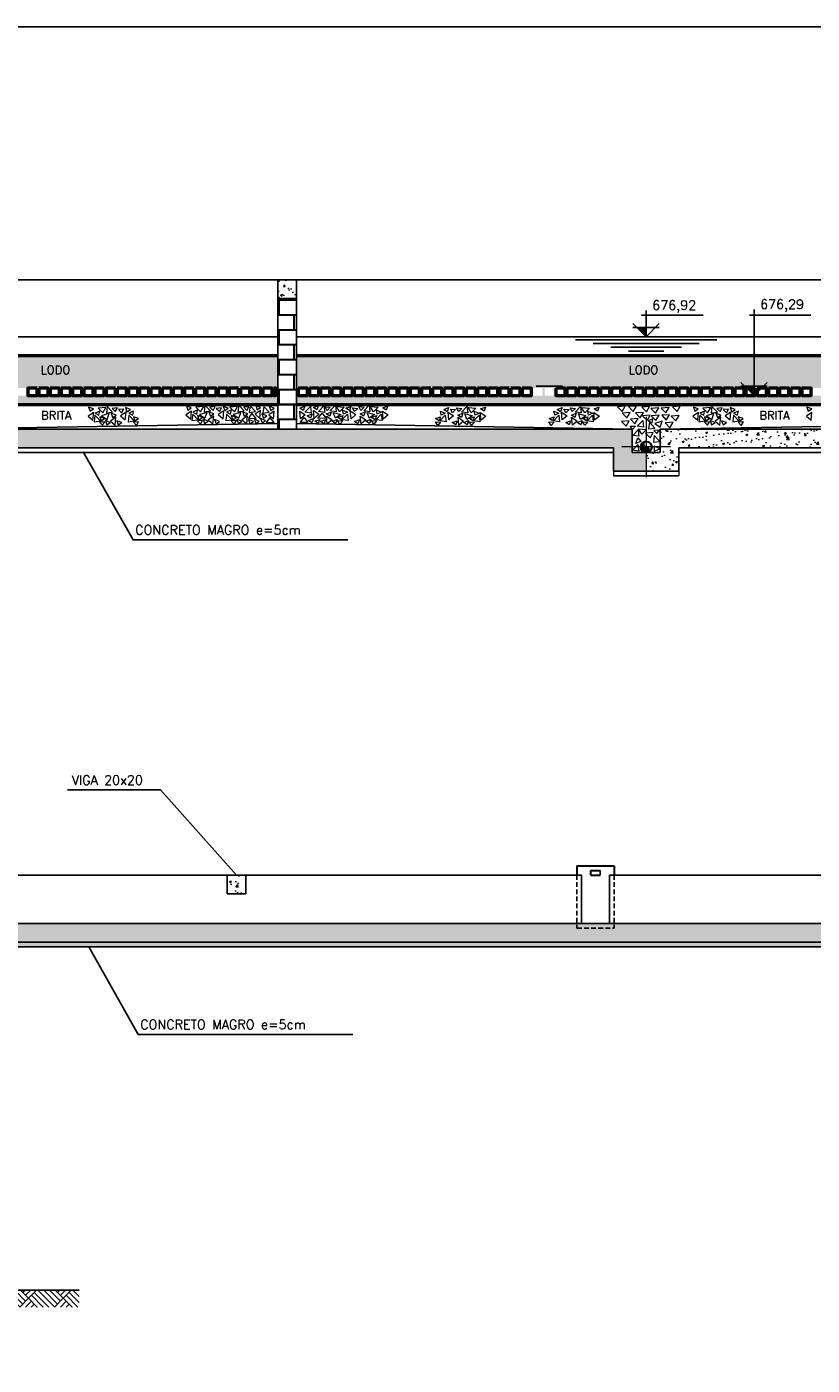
# Model space of a CAD drawing. Header units: millimetres. Extents: x 6229 to 11806, y 4271 to 11505.
# Tile 13 of 25: x 9489 to 10331, y 5706 to 7141. Entities that reach past the tile are written whole.
import ezdxf

# ---------------------------------------------------------------- set-up
doc = ezdxf.new("R2010")
doc.units = ezdxf.units.MM
doc.header["$LTSCALE"] = 8
doc.header["$MEASUREMENT"] = 0
doc.linetypes.add('DASHDOT', pattern=[25.4, 12.7, -6.35, 0, -6.35])
doc.linetypes.add('HIDDEN', pattern=[9.525, 6.35, -3.175])
for name, color, linetype in [('-AREIA', 2, 'Continuous'), ('-HACHURA', 7, 'Continuous'), ('-LODO', 254, 'Continuous'), ('CARIMBO', 7, 'Continuous'), ('ELEVAÇÃO', 2, 'Continuous'), ('ESTRUTURA', 6, 'Continuous'), ('LAYER3', 3, 'Continuous'), ('LIMHATRA', 2, 'HIDDEN'), ('NA', 130, 'Continuous'), ('RELAÇÀO', 2, 'Continuous'), ('TERRENO', 1, 'Continuous'), ('TEXTO', 2, 'Continuous')]:
    doc.layers.add(name, color=color, linetype=linetype)
for name, color, linetype, lineweight in [('-TIJOLO', 9, 'Continuous', 9), ('BAR-EIXOS', 7, 'DASHDOT', 20), ('BAR-PECAS', 2, 'Continuous', 30), ('CONCRETO', 3, 'Continuous', 9), ('PAREDE4', 3, 'Continuous', 50)]:
    doc.layers.add(name, color=color, linetype=linetype, lineweight=lineweight)
doc.styles.add('ROMANS', font='ROMANS.shx')
pattern_1 = [(50, (631.413, -1240.964), (21.517805, -1.882564), [2.25, -24.75]), (355, (631.413, -1240.964), (-4.16254, 22.565764), [1.8, -19.8]), (100.4514, (633.206, -1241.121), (17.35528, 20.683186), [1.912206, -21.034263]), (46.1842, (631.413, -1234.964), (32.01723, -4.96557), [3.375, -37.125]), (96.6356, (634.08, -1235.378), (28.03988, 29.223536), [2.86831, -31.55139]), (351.1842, (631.413, -1234.964), (28.03986, 29.22356), [2.7, -29.7]), (21, (634.413, -1236.464), (17.907212, -12.078567), [2.25, -24.75]), (326, (634.413, -1236.464), (7.29946, 21.7545), [1.8, -19.8]), (71.4514, (635.905, -1237.47), (25.20668, 9.675915), [1.912206, -21.034263]), (37.5, (631.413, -1240.9644), (0.3647957, 9.9868156), [0, -19.56, 0, -20.1, 0, -19.875]), (7.5, (631.413, -1240.964), (7.892086, 11.832351), [0, -11.46, 0, -19.11, 0, -7.575]), (327.5, (624.723, -1240.9644), (16.014673, -0.676646), [0, -7.5, 0, -23.4, 0, -31.05]), (317.5, (621.723, -1240.964), (17.495585, 3.00315), [0, -9.75, 0, -15.54, 0, -22.05])]
pattern_2 = [(50, (577.26, -1736.82), (21.517805, -1.882564), [2.25, -24.75]), (355, (577.26, -1736.82), (-4.16254, 22.565764), [1.8, -19.8]), (100.4514, (579.053, -1736.976), (17.35528, 20.683186), [1.912206, -21.034263]), (46.1842, (577.26, -1730.82), (32.01723, -4.96557), [3.375, -37.125]), (96.6356, (579.928, -1731.233), (28.03988, 29.223536), [2.86831, -31.55139]), (351.1842, (577.26, -1730.82), (28.03986, 29.22356), [2.7, -29.7]), (21, (580.26, -1732.32), (17.907212, -12.078567), [2.25, -24.75]), (326, (580.26, -1732.32), (7.29946, 21.7545), [1.8, -19.8]), (71.4514, (581.752, -1733.326), (25.20668, 9.675915), [1.912206, -21.034263]), (37.5, (577.26, -1736.8196), (0.3647957, 9.9868156), [0, -19.56, 0, -20.1, 0, -19.875]), (7.5, (577.26, -1736.82), (7.892086, 11.832351), [0, -11.46, 0, -19.11, 0, -7.575]), (327.5, (570.57, -1736.8196), (16.014673, -0.676646), [0, -7.5, 0, -23.4, 0, -31.05]), (317.5, (567.57, -1736.82), (17.495585, 3.00315), [0, -9.75, 0, -15.54, 0, -22.05])]

msp = doc.modelspace()

# ---------------------------------------------------------------- hatches: boundary and pattern name
at = {"layer": '-AREIA'}
h = msp.add_hatch(dxfattribs=at)
h.set_pattern_fill('AR-SAND', color=256, scale=5, style=0)
h.set_pattern_definition([(37.5, (2171.413, -1240.9644), (-0.314967, 9.634119), [0, -7.6, 0, -8.5, 0, -8.125]), (7.5, (2171.413, -1240.964), (8.848884, 14.11073), [0, -4.1, 0, -6.85, 0, -2.625]), (327.5, (2165.263, -1240.964), (15.570709, 0.028295), [0, -2.5, 0, -9, 0, -11.75]), (317.5, (2165.263, -1240.964), (15.030633, 4.388378), [0, -1.25, 0, -5.9, 0, -6.75])])
h.paths.add_polyline_path([(9758.1, 6753.8), (9756.1, 6753.8), (9756.1, 6745.8), (9754.1, 6745.8), (9754.1, 6753.8), (9752.1, 6753.8), (9752.1, 6745.8), (9742.1, 6745.8), (9742.1, 6753.8), (9740.1, 6753.8), (9740.1, 6745.8), (9730.1, 6745.8), (9730.1, 6753.8), (9728.1, 6753.8), (9728.1, 6745.8), (9718.1, 6745.8), (9718.1, 6753.8), (9716.1, 6753.8), (9716.1, 6745.8), (9706.1, 6745.8), (9706.1, 6753.8), (9704.1, 6753.8), (9704.1, 6745.8), (9694.1, 6745.8), (9694.1, 6753.8), (9692.1, 6753.8), (9692.1, 6745.8), (9682.1, 6745.8), (9682.1, 6753.8), (9680.1, 6753.8), (9680.1, 6745.8), (9670.1, 6745.8), (9670.1, 6753.8), (9668.1, 6753.8), (9668.1, 6745.8), (9658.1, 6745.8), (9658.1, 6753.8), (9656.1, 6753.8), (9656.1, 6745.8), (9646.1, 6745.8), (9646.1, 6753.8), (9644.1, 6753.8), (9644.1, 6745.8), (9634.1, 6745.8), (9634.1, 6753.8), (9632.1, 6753.8), (9632.1, 6745.8), (9622.1, 6745.8), (9622.1, 6753.8), (9620.1, 6753.8), (9620.1, 6745.8), (9610.1, 6745.8), (9610.1, 6753.8), (9608.1, 6753.8), (9608.1, 6745.8), (9598.1, 6745.8), (9598.1, 6753.8), (9596.1, 6753.8), (9596.1, 6745.8), (9586.1, 6745.8), (9586.1, 6753.8), (9584.1, 6753.8), (9584.1, 6745.8), (9574.1, 6745.8), (9574.1, 6753.8), (9572.1, 6753.8), (9572.1, 6745.8), (9562.1, 6745.8), (9562.1, 6753.8), (9560.1, 6753.8), (9560.1, 6745.8), (9550.1, 6745.8), (9550.1, 6753.8), (9548.1, 6753.8), (9548.1, 6745.8), (9538.1, 6745.8), (9538.1, 6753.8), (9536.1, 6753.8), (9536.1, 6745.8), (9526.1, 6745.8), (9526.1, 6753.8), (9524.1, 6753.8), (9524.1, 6745.8), (9514.1, 6745.8), (9514.1, 6753.8), (9512.1, 6753.8), (9512.1, 6745.8), (9502.1, 6745.8), (9502.1, 6753.8), (9500.1, 6753.8), (9500.1, 6745.8), (9490.1, 6745.8), (9490.1, 6753.8), (9488.1, 6753.8), (9488.1, 6745.8), (9478.1, 6745.8), (9478.1, 6753.8), (9476.1, 6753.8), (9476.1, 6745.8), (9466.1, 6745.8), (9466.1, 6753.8), (9464.1, 6753.8), (9464.1, 6745.8), (9454.1, 6745.8), (9454.1, 6753.8), (9452.1, 6753.8), (9452.1, 6745.8), (9442.1, 6745.8), (9442.1, 6753.8), (9440.1, 6753.8), (9440.1, 6745.8), (9430.1, 6745.8), (9430.1, 6753.8), (9428.1, 6753.8), (9428.1, 6745.8), (9418.1, 6745.8), (9418.1, 6753.8), (9416.1, 6753.8), (9416.1, 6745.8), (9406.1, 6745.8), (9406.1, 6753.8), (9404.1, 6753.8), (9404.1, 6745.8), (9394.1, 6745.8), (9394.1, 6753.8), (9392.1, 6753.8), (9392.1, 6745.8), (9382.1, 6745.8), (9382.1, 6753.8), (9380.1, 6753.8), (9380.1, 6745.8), (9370.1, 6745.8), (9370.1, 6753.8), (9368.1, 6753.8), (9368.1, 6745.8), (9358.1, 6745.8), (9358.1, 6753.8), (9356.1, 6753.8), (9356.1, 6745.8), (9346.1, 6745.8), (9346.1, 6753.8), (9344.1, 6753.8), (9344.1, 6745.8), (9334.1, 6745.8), (9334.1, 6753.8), (9332.1, 6753.8), (9332.1, 6745.8), (9322.1, 6745.8), (9322.1, 6753.8), (9320.1, 6753.8), (9320.1, 6745.8), (9310.1, 6745.8), (9310.1, 6753.8), (9308.1, 6753.8), (9308.1, 6745.8), (9298.1, 6745.8), (9298.1, 6753.8), (9296.1, 6753.8), (9296.1, 6745.8), (9286.1, 6745.8), (9286.1, 6753.8), (9284.1, 6753.8), (9284.1, 6745.8), (9274.1, 6745.8), (9274.1, 6753.8), (9272.1, 6753.8), (9272.1, 6745.8), (9262.1, 6745.8), (9262.1, 6753.8), (9260.1, 6753.8), (9260.1, 6745.8), (9250.1, 6745.8), (9250.1, 6753.8), (9248.1, 6753.8), (9248.1, 6745.8), (9238.1, 6745.8), (9238.1, 6753.8), (9236.1, 6753.8), (9236.1, 6745.8), (9226.1, 6745.8), (9226.1, 6753.8), (9224.1, 6753.8), (9224.1, 6745.8), (9214.1, 6745.8), (9214.1, 6753.8), (9212.1, 6753.8), (9212.1, 6745.8), (9202.1, 6745.8), (9202.1, 6753.8), (9200.1, 6753.8), (9200.1, 6745.8), (9190.1, 6745.8), (9190.1, 6753.8), (9188.1, 6753.8), (9188.1, 6745.8), (9178.1, 6745.8), (9178.1, 6753.8), (9176.1, 6753.8), (9176.1, 6745.8), (9166.1, 6745.8), (9166.1, 6753.8), (9164.1, 6753.8), (9164.1, 6745.8), (9154.1, 6745.8), (9154.1, 6753.8), (9152.1, 6753.8), (9152.1, 6745.8), (9142.1, 6745.8), (9142.1, 6753.8), (9140.1, 6753.8), (9140.1, 6745.8), (9130.1, 6745.8), (9130.1, 6753.8), (9128.1, 6753.8), (9128.1, 6745.8), (9118.1, 6745.8), (9118.1, 6753.8), (9116.1, 6753.8), (9116.1, 6745.8), (9106.1, 6745.8), (9106.1, 6753.8), (9104.1, 6753.8), (9104.1, 6745.8), (9094.1, 6745.8), (9094.1, 6753.8), (9092.1, 6753.8), (9092.1, 6745.8), (9082.1, 6745.8), (9082.1, 6753.8), (9080.1, 6753.8), (9080.1, 6745.8), (9070.1, 6745.8), (9070.1, 6753.8), (9068.1, 6753.8), (9068.1, 6745.8), (9058.1, 6745.8), (9058.1, 6753.8), (9056.1, 6753.8), (9056.1, 6745.8), (9046.1, 6745.8), (9046.1, 6753.8), (9044.1, 6753.8), (9044.1, 6745.8), (9034.1, 6745.8), (9034.1, 6753.8), (9032.1, 6753.8), (9032.1, 6745.8), (9022.1, 6745.8), (9022.1, 6753.8), (9020.1, 6753.8), (9020.1, 6745.8), (9010.1, 6745.8), (9010.1, 6753.8), (9008.1, 6753.8), (9008.1, 6735.8), (9758.1, 6735.8)])
h = msp.add_hatch(dxfattribs=at)
h.set_pattern_fill('AR-SAND', color=256, scale=5, style=0)
h.set_pattern_definition([(37.5, (2941.413, -1240.9644), (-0.314967, 9.634119), [0, -7.6, 0, -8.5, 0, -8.125]), (7.5, (2941.413, -1240.964), (8.848884, 14.11073), [0, -4.1, 0, -6.85, 0, -2.625]), (327.5, (2935.263, -1240.964), (15.570709, 0.028295), [0, -2.5, 0, -9, 0, -11.75]), (317.5, (2935.263, -1240.964), (15.030633, 4.388378), [0, -1.25, 0, -5.9, 0, -6.75])])
h.paths.add_polyline_path([(10528.1, 6753.8), (10526.1, 6753.8), (10526.1, 6745.8), (10524.1, 6745.8), (10524.1, 6753.8), (10522.1, 6753.8), (10522.1, 6745.8), (10512.1, 6745.8), (10512.1, 6753.8), (10510.1, 6753.8), (10510.1, 6745.8), (10500.1, 6745.8), (10500.1, 6753.8), (10498.1, 6753.8), (10498.1, 6745.8), (10488.1, 6745.8), (10488.1, 6753.8), (10486.1, 6753.8), (10486.1, 6745.8), (10476.1, 6745.8), (10476.1, 6753.8), (10474.1, 6753.8), (10474.1, 6745.8), (10464.1, 6745.8), (10464.1, 6753.8), (10462.1, 6753.8), (10462.1, 6745.8), (10452.1, 6745.8), (10452.1, 6753.8), (10450.1, 6753.8), (10450.1, 6745.8), (10440.1, 6745.8), (10440.1, 6753.8), (10438.1, 6753.8), (10438.1, 6745.8), (10428.1, 6745.8), (10428.1, 6753.8), (10426.1, 6753.8), (10426.1, 6745.8), (10416.1, 6745.8), (10416.1, 6753.8), (10414.1, 6753.8), (10414.1, 6745.8), (10404.1, 6745.8), (10404.1, 6753.8), (10402.1, 6753.8), (10402.1, 6745.8), (10392.1, 6745.8), (10392.1, 6753.8), (10390.1, 6753.8), (10390.1, 6745.8), (10380.1, 6745.8), (10380.1, 6753.8), (10378.1, 6753.8), (10378.1, 6745.8), (10368.1, 6745.8), (10368.1, 6753.8), (10366.1, 6753.8), (10366.1, 6745.8), (10356.1, 6745.8), (10356.1, 6753.8), (10354.1, 6753.8), (10354.1, 6745.8), (10344.1, 6745.8), (10344.1, 6753.8), (10342.1, 6753.8), (10342.1, 6745.8), (10332.1, 6745.8), (10332.1, 6753.8), (10330.1, 6753.8), (10330.1, 6745.8), (10320.1, 6745.8), (10320.1, 6753.8), (10318.1, 6753.8), (10318.1, 6745.8), (10308.1, 6745.8), (10308.1, 6753.8), (10306.1, 6753.8), (10306.1, 6745.8), (10296.1, 6745.8), (10296.1, 6753.8), (10294.1, 6753.8), (10294.1, 6745.8), (10284.1, 6745.8), (10284.1, 6753.8), (10282.1, 6753.8), (10282.1, 6745.8), (10272.1, 6745.8), (10272.1, 6753.8), (10270.1, 6753.8), (10270.1, 6745.8), (10260.1, 6745.8), (10260.1, 6753.8), (10258.1, 6753.8), (10258.1, 6745.8), (10248.1, 6745.8), (10248.1, 6753.8), (10246.1, 6753.8), (10246.1, 6745.8), (10236.1, 6745.8), (10236.1, 6753.8), (10234.1, 6753.8), (10234.1, 6745.8), (10224.1, 6745.8), (10224.1, 6753.8), (10222.1, 6753.8), (10222.1, 6745.8), (10212.1, 6745.8), (10212.1, 6753.8), (10210.1, 6753.8), (10210.1, 6745.8), (10200.1, 6745.8), (10200.1, 6753.8), (10198.1, 6753.8), (10198.1, 6745.8), (10188.1, 6745.8), (10188.1, 6753.8), (10186.1, 6753.8), (10186.1, 6745.8), (10176.1, 6745.8), (10176.1, 6753.8), (10174.1, 6753.8), (10174.1, 6745.8), (10164.1, 6745.8), (10164.1, 6753.8), (10162.1, 6753.8), (10162.1, 6745.8), (10152.1, 6745.8), (10152.1, 6753.8), (10150.1, 6753.8), (10150.1, 6745.8), (10140.1, 6745.8), (10140.1, 6753.8), (10138.1, 6753.8), (10138.1, 6745.8), (10128.1, 6745.8), (10128.1, 6753.8), (10126.1, 6753.8), (10126.1, 6745.8), (10116.1, 6745.8), (10116.1, 6753.8), (10114.1, 6753.8), (10114.1, 6745.8), (10104.1, 6745.8), (10104.1, 6753.8), (10102.1, 6753.8), (10102.1, 6745.8), (10092.1, 6745.8), (10092.1, 6753.8), (10090.1, 6753.8), (10090.1, 6745.8), (10080.1, 6745.8), (10080.1, 6753.8), (10078.1, 6753.8), (10078.1, 6745.8), (10068.1, 6745.8), (10068.1, 6753.8), (10066.1, 6753.8), (10066.1, 6745.8), (10056.1, 6745.8), (10056.1, 6753.8), (10054.1, 6753.8), (10054.1, 6745.8), (10044.1, 6745.8), (10044.1, 6753.8), (10042.1, 6753.8), (10042.1, 6745.8), (10032.1, 6745.8), (10032.1, 6753.8), (10030.1, 6753.8), (10030.1, 6745.8), (10020.1, 6745.8), (10020.1, 6753.8), (10018.1, 6753.8), (10018.1, 6745.8), (10008.1, 6745.8), (10008.1, 6753.8), (10006.1, 6753.8), (10006.1, 6745.8), (9996.1, 6745.8), (9996.1, 6753.8), (9994.1, 6753.8), (9994.1, 6745.8), (9984.1, 6745.8), (9984.1, 6753.8), (9982.1, 6753.8), (9982.1, 6745.8), (9972.1, 6745.8), (9972.1, 6753.8), (9970.1, 6753.8), (9970.1, 6745.8), (9960.1, 6745.8), (9960.1, 6753.8), (9958.1, 6753.8), (9958.1, 6745.8), (9948.1, 6745.8), (9948.1, 6753.8), (9946.1, 6753.8), (9946.1, 6745.8), (9936.1, 6745.8), (9936.1, 6753.8), (9934.1, 6753.8), (9934.1, 6745.8), (9924.1, 6745.8), (9924.1, 6753.8), (9922.1, 6753.8), (9922.1, 6745.8), (9912.1, 6745.8), (9912.1, 6753.8), (9910.1, 6753.8), (9910.1, 6745.8), (9900.1, 6745.8), (9900.1, 6753.8), (9898.1, 6753.8), (9898.1, 6745.8), (9888.1, 6745.8), (9888.1, 6753.8), (9886.1, 6753.8), (9886.1, 6745.8), (9876.1, 6745.8), (9876.1, 6753.8), (9874.1, 6753.8), (9874.1, 6745.8), (9864.1, 6745.8), (9864.1, 6753.8), (9862.1, 6753.8), (9862.1, 6745.8), (9852.1, 6745.8), (9852.1, 6753.8), (9850.1, 6753.8), (9850.1, 6745.8), (9840.1, 6745.8), (9840.1, 6753.8), (9838.1, 6753.8), (9838.1, 6745.8), (9828.1, 6745.8), (9828.1, 6753.8), (9826.1, 6753.8), (9826.1, 6745.8), (9816.1, 6745.8), (9816.1, 6753.8), (9814.1, 6753.8), (9814.1, 6745.8), (9804.1, 6745.8), (9804.1, 6753.8), (9802.1, 6753.8), (9802.1, 6745.8), (9792.1, 6745.8), (9792.1, 6753.8), (9790.1, 6753.8), (9790.1, 6745.8), (9780.1, 6745.8), (9780.1, 6753.8), (9778.1, 6753.8), (9778.1, 6735.8), (10528.1, 6735.8)])
at = {"layer": '-LODO'}
for points in [[(9008.1, 6788.8), (9008.1, 6753.8), (9758.1, 6753.8), (9758.1, 6788.8)], [(9778.1, 6788.8), (9778.1, 6753.8), (10528.1, 6753.8), (10528.1, 6788.8)]]:
    msp.add_hatch(color=256, dxfattribs=at).paths.add_polyline_path(points)
at = {"layer": '-TIJOLO'}
h = msp.add_hatch(dxfattribs=at)
h.set_pattern_fill('AR-B816C', color=256, scale=2, style=0)
h.paths.add_polyline_path([(9778.1, 6849.8), (9758.1, 6849.8), (9758.1, 6709.8), (9778.1, 6709.8)])
at = {"layer": 'BAR-PECAS'}
h = msp.add_hatch(dxfattribs=at)
h.set_pattern_fill('ANSI31', color=9, scale=12.494118, style=0)
h.set_pattern_definition([(45, (-3408.3278, -793.0098), (-1.10433441, 1.10433441), [])])
edge = h.paths.add_edge_path()
edge.add_arc((10153.1, 6690.7), 5.9, 90, 270)
edge.add_arc((10153.1, 6687.8), 2.95, 270, 450)
edge.add_arc((10153.1, 6693.7), 2.95, 90, 270, ccw=False)
at = {"layer": 'CONCRETO'}
h = msp.add_hatch(dxfattribs=at)
h.set_pattern_fill('AR-CONC', color=256, scale=3, style=0)
h.set_pattern_definition(pattern_1)
h.paths.add_polyline_path([(9778.1, 6849.8), (9778.1, 6869.8), (9758.1, 6869.8), (9758.1, 6849.8)])
h = msp.add_hatch(dxfattribs=at)
h.set_pattern_fill('AR-CONC', color=256, scale=3, style=0)
h.set_pattern_definition(pattern_1)
h.paths.add_polyline_path([(9398.1, 6709.8), (9398.1, 6684.8), (9383.1, 6684.8), (9383.1, 6664.8), (9418.1, 6664.8), (9418.1, 6689.8), (10118.1, 6689.8), (10118.1, 6664.8), (10153.1, 6664.8), (10153.1, 6684.8), (10138.1, 6684.8), (10138.1, 6709.8)])
h = msp.add_hatch(dxfattribs=at)
h.set_pattern_fill('AR-CONC', color=256, scale=3, style=0)
h.set_pattern_definition(pattern_1)
h.paths.add_polyline_path([(10578.1, 6689.8), (10578.1, 6709.8), (10168.1, 6709.8), (10168.1, 6684.8), (10153.1, 6684.8), (10153.1, 6664.8), (10188.1, 6664.8), (10188.1, 6689.8)])
h = msp.add_hatch(dxfattribs=at)
h.set_pattern_fill('AR-CONC', color=256, scale=3, style=0)
h.set_pattern_definition(pattern_2)
h.paths.add_polyline_path([(9703.9, 6231.6), (9703.9, 6211.6), (9723.9, 6211.6), (9723.9, 6231.6)])
h = msp.add_hatch(dxfattribs=at)
h.set_pattern_fill('AR-CONC', color=256, scale=3, style=0)
h.set_pattern_definition(pattern_2)
h.paths.add_polyline_path([(10523.9, 6179.6), (10523.9, 6159.6), (9118.9, 6159.6), (9118.9, 6179.6)])
h = msp.add_hatch(dxfattribs=at)
h.set_pattern_fill('AR-CONC', scale=3, style=0)
h.set_pattern_definition(pattern_2)
h.paths.add_polyline_path([(9903.9, 6159.6), (9118.9, 6159.6), (9118.9, 6154.6), (9903.9, 6154.6)])
h = msp.add_hatch(dxfattribs=at)
h.set_pattern_fill('AR-CONC', scale=3, style=0)
h.set_pattern_definition(pattern_2)
h.paths.add_polyline_path([(10523.9, 6159.6), (9903.9, 6159.6), (9903.9, 6154.6), (10523.9, 6154.6)])
at = {"layer": 'ELEVAÇÃO'}
for points in [[(10153.1, 6818.9), (10142.9, 6818.9), (10153.1, 6808.8)], [(10268.7, 6755.9), (10258.5, 6755.9), (10268.7, 6745.8)]]:
    msp.add_hatch(color=256, dxfattribs=at).paths.add_polyline_path(points)
at = {"layer": 'TERRENO'}
h = msp.add_hatch(dxfattribs=at)
h.set_pattern_fill('AR-PARQ1', scale=2.2, angle=45, style=0)
h.set_pattern_definition([(135, (-9456.737, -961.022), (-37.335238, 4e-15), [26.4, -26.4]), (135, (-9453.626, -957.91), (-37.335238, 4e-15), [26.4, -26.4]), (135, (-9450.515, -954.8), (-37.335238, 4e-15), [26.4, -26.4]), (135, (-9447.403, -951.689), (-37.335238, 4e-15), [26.4, -26.4]), (135, (-9444.292, -948.577), (-37.335238, 4e-15), [26.4, -26.4]), (135, (-9441.18, -945.466), (-37.335238, 4e-15), [26.4, -26.4]), (135, (-9438.07, -942.355), (-37.335238, 4e-15), [26.4, -26.4]), (45, (-9475.405, -942.355), (37.335238, -4e-15), [26.4, -26.4]), (45, (-9478.516, -939.244), (37.335238, -4e-15), [26.4, -26.4]), (45, (-9481.627, -936.132), (37.335238, -4e-15), [26.4, -26.4]), (45, (-9484.739, -933.02), (37.335238, -4e-15), [26.4, -26.4]), (45, (-9487.85, -929.91), (37.335238, -4e-15), [26.4, -26.4]), (45, (-9490.96, -926.798), (37.335238, -4e-15), [26.4, -26.4]), (45, (-9494.072, -923.687), (37.335238, -4e-15), [26.4, -26.4])])
h.paths.add_polyline_path([(9350.4, 5786.6), (9350.4, 5786.6), (9350.4, 5786.6), (9222.1, 5786.6), (9222.1, 5768.6), (9545.2, 5768.6), (9545.2, 5786.6)])

# ---------------------------------------------------------------- linework, layer by layer
at = {"layer": '-HACHURA'}
for p, q in [((9398.1, 6709.8), (9758.1, 6715.8)), ((10138.1, 6709.8), (9778.1, 6715.8)), ((10168.1, 6709.8), (10528.1, 6715.8))]:
    msp.add_line(p, q, dxfattribs=at)
at = {"layer": 'BAR-EIXOS', "ltscale": 0.8}
for p, q in [((10153.1, 6723), (10153.1, 6658.4)), ((10179.2, 6690.7), (10126.9, 6690.7))]:
    msp.add_line(p, q, dxfattribs=at)
at = {"layer": 'BAR-PECAS', "color": 3, "linetype": 'ByBlock'}
for p, q in [((10078.9, 6241.6), (10118.9, 6241.6)), ((10078.9, 6241.6), (10078.9, 6231.6)), ((10093.9, 6231.6), (10093.9, 6236.6)), ((10093.9, 6236.6), (10103.9, 6236.6)), ((10093.9, 6231.6), (10103.9, 6231.6))]:
    msp.add_line(p, q, dxfattribs=at)
at = {"layer": 'BAR-PECAS', "color": 3}
msp.add_line((10118.9, 6241.6), (10118.9, 6231.6), dxfattribs=at)
at = {"layer": 'BAR-PECAS'}
msp.add_circle((10153.1, 6690.7), 5.9, dxfattribs=at)
for centre, start, end in [((10153.1, 6693.7), 90, 270), ((10153.1, 6687.8), 270, 90)]:
    msp.add_arc(centre, 2.95, start, end, dxfattribs=at)
at = {"layer": 'CARIMBO', "color": 9}
msp.add_lwpolyline([(6945.3, 4271.2), (6945.3, 7141.2), (10975.3, 7141.2), (10975.3, 4973.1), (10100.3, 4973.1), (10100.3, 4271.2)], close=True, dxfattribs=at)
at = {"layer": 'CONCRETO', "color": 1}
for p, q in [((10118.1, 6664.8), (10118.1, 6659.8)), ((10188.1, 6664.8), (10188.1, 6659.8))]:
    msp.add_line(p, q, dxfattribs=at)
at = {"layer": 'CONCRETO', "color": 7}
for points in [[(9560.6, 6731.4), (9555.3, 6733.4), (9556.9, 6728.9)], [(9574, 6732.9), (9565.6, 6732.2), (9570.6, 6727.1)], [(9581, 6728.1), (9575.2, 6734.2), (9574.4, 6727.1)], [(9586.2, 6732.6), (9580.6, 6732), (9584, 6728.7)], [(9593, 6731.3), (9587.4, 6730.7), (9590.8, 6727.4)], [(9600.1, 6730.9), (9594.9, 6732.9), (9596.4, 6728.4)], [(9665.4, 6732.7), (9660.2, 6734.7), (9661.7, 6730.2)], [(9672.2, 6730.4), (9667.1, 6728.1), (9671.4, 6726)], [(9678.8, 6734.1), (9670.4, 6733.5), (9675.4, 6728.4)], [(9685.9, 6729.4), (9680.1, 6735.5), (9679.2, 6728.4)], [(9691.1, 6733.9), (9685.5, 6733.3), (9688.8, 6729.9)], [(9697.8, 6732.6), (9692.2, 6732), (9695.6, 6728.6)], [(9705, 6732.2), (9699.7, 6734.2), (9701.3, 6729.7)], [(9708.5, 6730.4), (9703.3, 6728), (9707.6, 6726)], [(9715.1, 6734.1), (9706.7, 6733.5), (9711.6, 6728.3)], [(9722.1, 6729.4), (9716.3, 6735.5), (9715.4, 6728.3)], [(9727.3, 6733.8), (9721.7, 6733.3), (9725.1, 6729.9)], [(9734.3, 6728.7), (9728.4, 6734.8), (9727.6, 6727.7)], [(9739.7, 6733), (9734.5, 6735), (9736, 6730.5)], [(9748.9, 6728.1), (9743.1, 6734.1), (9742.2, 6727)], [(9754.3, 6732.4), (9749.1, 6734.4), (9750.6, 6729.9)], [(9781.8, 6732.4), (9787.1, 6734.4), (9785.5, 6729.9)], [(9787.3, 6728.1), (9793.1, 6734.1), (9793.9, 6727)], [(9796.4, 6733), (9801.7, 6735), (9800.2, 6730.5)], [(9801.9, 6728.7), (9807.7, 6734.8), (9808.5, 6727.7)], [(9808.9, 6733.8), (9814.5, 6733.3), (9811.1, 6729.9)], [(9814, 6729.4), (9819.9, 6735.5), (9820.7, 6728.3)], [(9821.1, 6734.1), (9829.5, 6733.5), (9824.5, 6728.3)], [(9827.7, 6730.4), (9832.8, 6728), (9828.6, 6726)], [(9831.2, 6732.2), (9836.4, 6734.2), (9834.9, 6729.7)], [(9838.3, 6732.6), (9843.9, 6732), (9840.5, 6728.6)], [(9845.1, 6733.9), (9850.7, 6733.3), (9847.3, 6729.9)], [(9850.3, 6729.4), (9856.1, 6735.5), (9856.9, 6728.4)], [(9857.3, 6734.1), (9865.7, 6733.5), (9860.7, 6728.4)], [(9863.9, 6730.4), (9869, 6728.1), (9864.8, 6726)], [(9870.7, 6732.7), (9876, 6734.7), (9874.4, 6730.2)], [(9936, 6730.9), (9941.3, 6732.9), (9939.7, 6728.4)], [(9943.2, 6731.3), (9948.8, 6730.7), (9945.4, 6727.4)], [(9949.9, 6732.6), (9955.5, 6732), (9952.1, 6728.7)], [(9955.1, 6728.1), (9960.9, 6734.2), (9961.8, 6727.1)], [(9962.2, 6732.9), (9970.6, 6732.2), (9965.6, 6727.1)], [(9975.6, 6731.4), (9980.8, 6733.4), (9979.3, 6728.9)], [(10057.7, 6730.9), (10062.9, 6732.9), (10061.4, 6728.4)], [(10064.8, 6731.3), (10070.4, 6730.7), (10067, 6727.4)], [(10071.6, 6732.6), (10077.2, 6732), (10073.8, 6728.7)], [(10076.8, 6728.1), (10082.6, 6734.2), (10083.4, 6727.1)], [(10083.8, 6732.9), (10092.2, 6732.2), (10087.2, 6727.1)], [(10097.2, 6731.4), (10102.5, 6733.4), (10100.9, 6728.9)], [(10130.7, 6734.4), (10122.3, 6733.7), (10127.3, 6728.6)], [(10142.6, 6734.5), (10134.2, 6733.9), (10139.2, 6728.7)], [(10156.8, 6734), (10148.4, 6733.3), (10153.3, 6728.2)], [(10166.6, 6732.7), (10158.2, 6732), (10163.2, 6726.9)], [(10177.7, 6732.9), (10169.3, 6732.3), (10174.3, 6727.1)], [(10189.6, 6734.4), (10181.2, 6733.7), (10186.2, 6728.6)], [(10208.9, 6731.4), (10203.7, 6733.4), (10205.2, 6728.9)], [(10222.3, 6732.9), (10213.9, 6732.2), (10218.9, 6727.1)], [(10229.4, 6728.1), (10223.6, 6734.2), (10222.7, 6727.1)], [(10234.6, 6732.6), (10229, 6732), (10232.3, 6728.7)], [(10241.3, 6731.3), (10235.7, 6730.7), (10239.1, 6727.4)], [(10248.5, 6730.9), (10243.2, 6732.9), (10244.8, 6728.4)], [(10330.6, 6731.4), (10325.3, 6733.4), (10326.9, 6728.9)], [(9560, 6719.3), (9560.8, 6727.7), (9554.9, 6723.7)], [(9568, 6718.7), (9562.2, 6724.7), (9561.4, 6717.6)], [(9567.4, 6729.1), (9562.3, 6726.8), (9566.5, 6724.7)], [(9572.8, 6717.6), (9567.2, 6717.4), (9570.3, 6713.9)], [(9572.5, 6721.1), (9567.3, 6723.1), (9568.8, 6718.6)], [(9577.4, 6726.5), (9569.3, 6724.2), (9575.2, 6720.1)], [(9578.6, 6717), (9573.3, 6719), (9574.9, 6714.5)], [(9583.8, 6714.1), (9584.7, 6722.5), (9578.7, 6718.5)], [(9584.8, 6724.9), (9579.6, 6726.9), (9581.1, 6722.4)], [(9591, 6716.8), (9585.7, 6718.8), (9587.2, 6714.3)], [(9594.7, 6719.7), (9595.5, 6728.1), (9589.5, 6724.1)], [(9604.3, 6718.6), (9598.4, 6724.7), (9597.6, 6717.6)], [(9603.6, 6729.1), (9598.5, 6726.8), (9602.8, 6724.7)], [(9609, 6717.6), (9603.4, 6717.4), (9606.6, 6713.8)], [(9608.7, 6721.1), (9603.5, 6723.1), (9605, 6718.6)], [(9664.9, 6720.6), (9665.7, 6729), (9659.7, 6725)], [(9672.9, 6719.9), (9667.1, 6726), (9666.2, 6718.9)], [(9677.6, 6718.9), (9672, 6718.7), (9675.2, 6715.1)], [(9677.4, 6722.4), (9672.1, 6724.4), (9673.6, 6719.9)], [(9682.3, 6727.8), (9674.2, 6725.4), (9680, 6721.4)], [(9683.4, 6718.3), (9678.2, 6720.3), (9679.7, 6715.8)], [(9688.7, 6715.4), (9689.5, 6723.8), (9683.6, 6719.8)], [(9689.7, 6726.2), (9684.4, 6728.2), (9686, 6723.7)], [(9695.8, 6718.1), (9690.5, 6720.1), (9692.1, 6715.6)], [(9699.5, 6721), (9700.3, 6729.4), (9694.4, 6725.4)], [(9709.1, 6719.9), (9703.3, 6726), (9702.4, 6718.9)], [(9713.6, 6722.4), (9708.3, 6724.3), (9709.9, 6719.9)], [(9713.9, 6718.9), (9708.3, 6718.7), (9711.4, 6715.1)], [(9718.5, 6727.7), (9710.4, 6725.4), (9716.3, 6721.4)], [(9719.7, 6718.3), (9714.4, 6720.2), (9715.9, 6715.7)], [(9724.9, 6715.4), (9725.7, 6723.8), (9719.8, 6719.8)], [(9725.9, 6726.2), (9720.7, 6728.1), (9722.2, 6723.6)], [(9726.6, 6721.4), (9735, 6721.3), (9730.5, 6726.9)], [(9732, 6718.1), (9726.8, 6720), (9728.3, 6715.5)], [(9738.3, 6718.3), (9733.1, 6720.2), (9734.6, 6715.8)], [(9738.9, 6721.3), (9739.7, 6729.7), (9733.8, 6725.7)], [(9745.1, 6719.1), (9739.8, 6721.1), (9741.3, 6716.6)], [(9746.5, 6724.2), (9741.2, 6726.2), (9742.7, 6721.7)], [(9745.7, 6716.9), (9754.2, 6716.8), (9749.7, 6722.4)], [(9753.5, 6720.7), (9754.3, 6729), (9748.4, 6725)], [(9782.6, 6720.7), (9781.8, 6729), (9787.7, 6725)], [(9790.4, 6716.9), (9782, 6716.8), (9786.5, 6722.4)], [(9789.7, 6724.2), (9794.9, 6726.2), (9793.4, 6721.7)], [(9791.1, 6719.1), (9796.3, 6721.1), (9794.8, 6716.6)], [(9797.3, 6721.3), (9796.4, 6729.7), (9802.4, 6725.7)], [(9797.8, 6718.3), (9803.1, 6720.2), (9801.6, 6715.8)], [(9809.6, 6721.4), (9801.1, 6721.3), (9805.6, 6726.9)], [(9804.1, 6718.1), (9809.4, 6720), (9807.9, 6715.5)], [(9810.2, 6726.2), (9815.5, 6728.1), (9814, 6723.6)], [(9811.2, 6715.4), (9810.4, 6723.8), (9816.4, 6719.8)], [(9816.5, 6718.3), (9821.7, 6720.2), (9820.2, 6715.7)], [(9817.7, 6727.7), (9825.8, 6725.4), (9819.9, 6721.4)], [(9822.3, 6718.9), (9827.9, 6718.7), (9824.7, 6715.1)], [(9822.6, 6722.4), (9827.8, 6724.3), (9826.3, 6719.9)], [(9827, 6719.9), (9832.9, 6726), (9833.7, 6718.9)], [(9836.7, 6721), (9835.8, 6729.4), (9841.8, 6725.4)], [(9840.3, 6718.1), (9845.6, 6720.1), (9844.1, 6715.6)], [(9846.5, 6726.2), (9851.7, 6728.2), (9850.2, 6723.7)], [(9847.5, 6715.4), (9846.6, 6723.8), (9852.6, 6719.8)], [(9852.7, 6718.3), (9858, 6720.3), (9856.4, 6715.8)], [(9853.9, 6727.8), (9862, 6725.4), (9856.1, 6721.4)], [(9858.5, 6718.9), (9864.1, 6718.7), (9861, 6715.1)], [(9858.8, 6722.4), (9864, 6724.4), (9862.5, 6719.9)], [(9863.3, 6719.9), (9869.1, 6726), (9869.9, 6718.9)], [(9871.3, 6720.6), (9870.5, 6729), (9876.4, 6725)], [(9927.1, 6717.6), (9932.7, 6717.4), (9929.6, 6713.8)], [(9927.4, 6721.1), (9932.7, 6723.1), (9931.1, 6718.6)], [(9931.9, 6718.6), (9937.7, 6724.7), (9938.6, 6717.6)], [(9932.5, 6729.1), (9937.7, 6726.8), (9933.4, 6724.7)], [(9941.5, 6719.7), (9940.7, 6728.1), (9946.6, 6724.1)], [(9945.2, 6716.8), (9950.4, 6718.8), (9948.9, 6714.3)], [(9951.3, 6724.9), (9956.6, 6726.9), (9955, 6722.4)], [(9952.3, 6714.1), (9951.5, 6722.5), (9957.4, 6718.5)], [(9957.5, 6717), (9962.8, 6719), (9961.3, 6714.5)], [(9958.7, 6726.5), (9966.8, 6724.2), (9960.9, 6720.1)], [(9963.3, 6717.6), (9969, 6717.4), (9965.8, 6713.9)], [(9963.6, 6721.1), (9968.9, 6723.1), (9967.4, 6718.6)], [(9968.1, 6718.7), (9973.9, 6724.7), (9974.8, 6717.6)], [(9968.8, 6729.1), (9973.9, 6726.8), (9969.6, 6724.7)], [(9976.1, 6719.3), (9975.3, 6727.7), (9981.2, 6723.7)], [(10048.8, 6717.6), (10054.4, 6717.4), (10051.2, 6713.8)], [(10049.1, 6721.1), (10054.3, 6723.1), (10052.8, 6718.6)], [(10053.6, 6718.6), (10059.4, 6724.7), (10060.2, 6717.6)], [(10054.2, 6729.1), (10059.3, 6726.8), (10055.1, 6724.7)], [(10063.2, 6719.7), (10062.3, 6728.1), (10068.3, 6724.1)], [(10066.8, 6716.8), (10072.1, 6718.8), (10070.6, 6714.3)], [(10073, 6724.9), (10078.2, 6726.9), (10076.7, 6722.4)], [(10074, 6714.1), (10073.1, 6722.5), (10079.1, 6718.5)], [(10079.2, 6717), (10084.5, 6719), (10082.9, 6714.5)], [(10080.4, 6726.5), (10088.5, 6724.2), (10082.6, 6720.1)], [(10085, 6717.6), (10090.6, 6717.4), (10087.5, 6713.9)], [(10085.3, 6721.1), (10090.5, 6723.1), (10089, 6718.6)], [(10089.8, 6718.7), (10095.6, 6724.7), (10096.4, 6717.6)], [(10090.4, 6729.1), (10095.5, 6726.8), (10091.3, 6724.7)], [(10097.8, 6719.3), (10097, 6727.7), (10102.9, 6723.7)], [(10134.9, 6718.7), (10126.5, 6718.1), (10131.5, 6712.9)], [(10135.9, 6727.6), (10127.5, 6726.9), (10132.4, 6721.8)], [(10144.6, 6721.3), (10136.2, 6720.6), (10141.1, 6715.5)], [(10150.1, 6727.7), (10141.7, 6727.1), (10146.6, 6721.9)], [(10143.6, 6712.8), (10149.4, 6718.9), (10150.3, 6711.8)], [(10157.5, 6724.7), (10149.1, 6724), (10154.1, 6718.9)], [(10160.4, 6720.9), (10155.3, 6718.6), (10159.6, 6716.5)], [(10162.3, 6711), (10156.5, 6717.1), (10155.6, 6710)], [(10167, 6724.7), (10158.6, 6724), (10163.6, 6718.9)], [(10170.4, 6718.3), (10162.3, 6716), (10168.2, 6711.9)], [(10178.2, 6725.3), (10169.8, 6724.7), (10174.7, 6719.5)], [(10181.9, 6717.1), (10173.5, 6716.5), (10178.5, 6711.3)], [(10188.4, 6724.4), (10180, 6723.7), (10184.9, 6718.6)], [(10208.4, 6719.3), (10209.2, 6727.7), (10203.2, 6723.7)], [(10216.4, 6718.7), (10210.6, 6724.7), (10209.7, 6717.6)], [(10215.7, 6729.1), (10210.6, 6726.8), (10214.9, 6724.7)], [(10221.1, 6717.6), (10215.5, 6717.4), (10218.7, 6713.9)], [(10220.9, 6721.1), (10215.6, 6723.1), (10217.1, 6718.6)], [(10225.8, 6726.5), (10217.7, 6724.2), (10223.5, 6720.1)], [(10226.9, 6717), (10221.7, 6719), (10223.2, 6714.5)], [(10232.2, 6714.1), (10233, 6722.5), (10227.1, 6718.5)], [(10233.2, 6724.9), (10227.9, 6726.9), (10229.5, 6722.4)], [(10239.3, 6716.8), (10234, 6718.8), (10235.6, 6714.3)], [(10243, 6719.7), (10243.8, 6728.1), (10237.9, 6724.1)], [(10252.6, 6718.6), (10246.8, 6724.7), (10245.9, 6717.6)], [(10252, 6729.1), (10246.8, 6726.8), (10251.1, 6724.7)], [(10257.1, 6721.1), (10251.8, 6723.1), (10253.4, 6718.6)], [(10257.4, 6717.6), (10251.8, 6717.4), (10254.9, 6713.8)], [(10330, 6719.3), (10330.8, 6727.7), (10324.9, 6723.7)], [(10135.9, 6713.1), (10141.5, 6712.9), (10138.4, 6709.3)], [(10138.7, 6703.1), (10144.5, 6709.2), (10145.3, 6702.1)], [(10145, 6710.1), (10153.4, 6709.5), (10148.5, 6704.3)], [(10160.7, 6706.1), (10152.3, 6705.5), (10157.3, 6700.3)], [(10167.6, 6696.7), (10161.8, 6702.8), (10161, 6695.7)], [(10166.9, 6708.7), (10161.3, 6708.5), (10164.4, 6705)], [(10138.4, 6687.2), (10144.2, 6693.3), (10145.1, 6686.2)], [(10142, 6694.5), (10144.2, 6700.6), (10147.2, 6696.6)], [(10167.7, 6688.8), (10161.6, 6691.4), (10161.8, 6686.3)]]:
    msp.add_lwpolyline(points, close=True, dxfattribs=at)
at = {"layer": 'ELEVAÇÃO', "color": 3, "linetype": 'Continuous'}
for p, q in [((10148.1, 6831.9), (10214.1, 6831.9)), ((10153.1, 6808.8), (10153.1, 6836.9)), ((10263.7, 6831.9), (10329.7, 6831.9)), ((10268.7, 6745.8), (10268.7, 6837.9)), ((10153.1, 6808.8), (10138.9, 6822.9)), ((10167.2, 6818.9), (10138.9, 6818.9)), ((10153.1, 6808.8), (10167.2, 6822.9)), ((10268.7, 6745.8), (10254.5, 6759.9)), ((10268.7, 6745.8), (10282.8, 6759.9)), ((10063.5, 6755.9), (10035.2, 6755.9)), ((10282.8, 6755.9), (10254.5, 6755.9))]:
    msp.add_line(p, q, dxfattribs=at)
at = {"layer": 'ESTRUTURA', "color": 2}
for p, q in [((9758.1, 6869.8), (9008.1, 6869.8)), ((10528.1, 6869.8), (9778.1, 6869.8)), ((9343.9, 6231.6), (9703.9, 6231.6)), ((9723.9, 6231.6), (10083.9, 6231.6)), ((10083.9, 6231.6), (10083.9, 6179.6)), ((10113.9, 6231.6), (10113.9, 6179.6)), ((10113.9, 6231.6), (10473.9, 6231.6))]:
    msp.add_line(p, q, dxfattribs=at)
at = {"layer": 'ESTRUTURA'}
for p, q in [((9758.1, 6709.8), (9758.1, 6869.8)), ((9778.1, 6869.8), (9758.1, 6869.8)), ((9778.1, 6709.8), (9778.1, 6869.8)), ((9778.1, 6849.8), (9758.1, 6849.8)), ((10138.1, 6709.8), (9398.1, 6709.8)), ((10138.1, 6684.8), (10138.1, 6709.8)), ((10168.1, 6684.8), (10168.1, 6709.8)), ((10578.1, 6709.8), (10168.1, 6709.8)), ((10118.1, 6689.8), (9418.1, 6689.8)), ((10118.1, 6664.8), (10118.1, 6689.8)), ((10188.1, 6664.8), (10188.1, 6689.8)), ((10578.1, 6689.8), (10188.1, 6689.8)), ((10138.1, 6684.8), (10168.1, 6684.8)), ((10118.1, 6664.8), (10188.1, 6664.8)), ((9703.9, 6231.6), (9723.9, 6231.6)), ((9703.9, 6231.6), (9703.9, 6211.6)), ((9723.9, 6231.6), (9723.9, 6211.6)), ((9703.9, 6211.6), (9723.9, 6211.6)), ((7713.9, 6179.6), (10523.9, 6179.6)), ((7713.9, 6159.6), (10523.9, 6159.6))]:
    msp.add_line(p, q, dxfattribs=at)
at = {"layer": 'ESTRUTURA', "color": 4}
for p, q in [((10118.1, 6684.8), (9418.1, 6684.8)), ((10578.1, 6684.8), (10188.1, 6684.8)), ((10118.1, 6659.8), (10188.1, 6659.8)), ((7713.9, 6154.6), (10523.9, 6154.6))]:
    msp.add_line(p, q, dxfattribs=at)
at = {"layer": 'LAYER3', "color": 3, "linetype": 'ByBlock'}
msp.add_line((10103.9, 6231.6), (10103.9, 6236.6), dxfattribs=at)
at = {"layer": 'LIMHATRA', "color": 7, "linetype": 'HIDDEN', "ltscale": 0.1}
for p, q in [((10078.9, 6231.6), (10078.9, 6174.6)), ((10118.9, 6231.6), (10118.9, 6174.6)), ((10078.9, 6174.6), (10118.9, 6174.6))]:
    msp.add_line(p, q, dxfattribs=at)
at = {"layer": 'NA'}
for p, q in [((9008.1, 6808.8), (9758.1, 6808.8)), ((9778.1, 6808.8), (10528.1, 6808.8)), ((10228.9, 6805.5), (10077.3, 6805.5)), ((10209.9, 6801.5), (10096.2, 6801.5)), ((10191, 6797.5), (10115.2, 6797.5)), ((10172, 6793.5), (10134.1, 6793.5))]:
    msp.add_line(p, q, dxfattribs=at)
at = {"layer": 'PAREDE4'}
for p, q in [((9008.1, 6788.8), (9758.1, 6788.8)), ((9778.1, 6788.8), (10528.1, 6788.8))]:
    msp.add_line(p, q, dxfattribs=at)
at = {"layer": 'PAREDE4', "color": 7}
for p, q in [((9758.1, 6735.8), (9008.1, 6735.8)), ((10528.1, 6735.8), (9778.1, 6735.8))]:
    msp.add_line(p, q, dxfattribs=at)
at = {"layer": 'PAREDE4'}
for points in [[(9500.1, 6753.8), (9490.1, 6753.8), (9490.1, 6745.8), (9500.1, 6745.8), (9500.1, 6753.8)], [(9502.1, 6753.8), (9502.1, 6745.8), (9512.1, 6745.8), (9512.1, 6753.8), (9502.1, 6753.8)], [(9514.1, 6753.8), (9514.1, 6745.8), (9524.1, 6745.8), (9524.1, 6753.8), (9514.1, 6753.8)], [(9526.1, 6753.8), (9526.1, 6745.8), (9536.1, 6745.8), (9536.1, 6753.8), (9526.1, 6753.8)], [(9538.1, 6753.8), (9538.1, 6745.8), (9548.1, 6745.8), (9548.1, 6753.8), (9538.1, 6753.8)], [(9550.1, 6753.8), (9550.1, 6745.8), (9560.1, 6745.8), (9560.1, 6753.8), (9550.1, 6753.8)], [(9572.1, 6753.8), (9562.1, 6753.8), (9562.1, 6745.8), (9572.1, 6745.8), (9572.1, 6753.8)], [(9584.1, 6753.8), (9574.1, 6753.8), (9574.1, 6745.8), (9584.1, 6745.8), (9584.1, 6753.8)], [(9586.1, 6753.8), (9586.1, 6745.8), (9596.1, 6745.8), (9596.1, 6753.8), (9586.1, 6753.8)], [(9598.1, 6753.8), (9598.1, 6745.8), (9608.1, 6745.8), (9608.1, 6753.8), (9598.1, 6753.8)], [(9610.1, 6753.8), (9610.1, 6745.8), (9620.1, 6745.8), (9620.1, 6753.8), (9610.1, 6753.8)], [(9622.1, 6753.8), (9622.1, 6745.8), (9632.1, 6745.8), (9632.1, 6753.8), (9622.1, 6753.8)], [(9634.1, 6753.8), (9634.1, 6745.8), (9644.1, 6745.8), (9644.1, 6753.8), (9634.1, 6753.8)], [(9646.1, 6753.8), (9646.1, 6745.8), (9656.1, 6745.8), (9656.1, 6753.8), (9646.1, 6753.8)], [(9668.1, 6753.8), (9658.1, 6753.8), (9658.1, 6745.8), (9668.1, 6745.8), (9668.1, 6753.8)], [(9670.1, 6753.8), (9670.1, 6745.8), (9680.1, 6745.8), (9680.1, 6753.8), (9670.1, 6753.8)], [(9682.1, 6753.8), (9682.1, 6745.8), (9692.1, 6745.8), (9692.1, 6753.8), (9682.1, 6753.8)], [(9694.1, 6753.8), (9694.1, 6745.8), (9704.1, 6745.8), (9704.1, 6753.8), (9694.1, 6753.8)], [(9716.1, 6753.8), (9706.1, 6753.8), (9706.1, 6745.8), (9716.1, 6745.8), (9716.1, 6753.8)], [(9718.1, 6753.8), (9718.1, 6745.8), (9728.1, 6745.8), (9728.1, 6753.8), (9718.1, 6753.8)], [(9730.1, 6753.8), (9730.1, 6745.8), (9740.1, 6745.8), (9740.1, 6753.8), (9730.1, 6753.8)], [(9742.1, 6753.8), (9742.1, 6745.8), (9752.1, 6745.8), (9752.1, 6753.8), (9742.1, 6753.8)], [(9754.1, 6753.8), (9754.1, 6745.8), (9756.1, 6745.8), (9756.1, 6753.8), (9754.1, 6753.8)], [(9780.1, 6753.8), (9780.1, 6745.8), (9790.1, 6745.8), (9790.1, 6753.8), (9780.1, 6753.8)], [(9792.1, 6753.8), (9792.1, 6745.8), (9802.1, 6745.8), (9802.1, 6753.8), (9792.1, 6753.8)], [(9804.1, 6753.8), (9804.1, 6745.8), (9814.1, 6745.8), (9814.1, 6753.8), (9804.1, 6753.8)], [(9816.1, 6753.8), (9816.1, 6745.8), (9826.1, 6745.8), (9826.1, 6753.8), (9816.1, 6753.8)], [(9828.1, 6753.8), (9828.1, 6745.8), (9838.1, 6745.8), (9838.1, 6753.8), (9828.1, 6753.8)], [(9840.1, 6753.8), (9840.1, 6745.8), (9850.1, 6745.8), (9850.1, 6753.8), (9840.1, 6753.8)], [(9852.1, 6753.8), (9852.1, 6745.8), (9862.1, 6745.8), (9862.1, 6753.8), (9852.1, 6753.8)], [(9864.1, 6753.8), (9864.1, 6745.8), (9874.1, 6745.8), (9874.1, 6753.8), (9864.1, 6753.8)], [(9876.1, 6753.8), (9876.1, 6745.8), (9886.1, 6745.8), (9886.1, 6753.8), (9876.1, 6753.8)], [(9888.1, 6753.8), (9888.1, 6745.8), (9898.1, 6745.8), (9898.1, 6753.8), (9888.1, 6753.8)], [(9910.1, 6753.8), (9900.1, 6753.8), (9900.1, 6745.8), (9910.1, 6745.8), (9910.1, 6753.8)], [(9922.1, 6753.8), (9912.1, 6753.8), (9912.1, 6745.8), (9922.1, 6745.8), (9922.1, 6753.8)], [(9924.1, 6753.8), (9924.1, 6745.8), (9934.1, 6745.8), (9934.1, 6753.8), (9924.1, 6753.8)], [(9936.1, 6753.8), (9936.1, 6745.8), (9946.1, 6745.8), (9946.1, 6753.8), (9936.1, 6753.8)], [(9948.1, 6753.8), (9948.1, 6745.8), (9958.1, 6745.8), (9958.1, 6753.8), (9948.1, 6753.8)], [(9960.1, 6753.8), (9960.1, 6745.8), (9970.1, 6745.8), (9970.1, 6753.8), (9960.1, 6753.8)], [(9972.1, 6753.8), (9972.1, 6745.8), (9982.1, 6745.8), (9982.1, 6753.8), (9972.1, 6753.8)], [(9984.1, 6753.8), (9984.1, 6745.8), (9994.1, 6745.8), (9994.1, 6753.8), (9984.1, 6753.8)], [(10006.1, 6753.8), (9996.1, 6753.8), (9996.1, 6745.8), (10006.1, 6745.8), (10006.1, 6753.8)], [(10008.1, 6753.8), (10008.1, 6745.8), (10018.1, 6745.8), (10018.1, 6753.8), (10008.1, 6753.8)], [(10020.1, 6753.8), (10020.1, 6745.8), (10030.1, 6745.8), (10030.1, 6753.8), (10020.1, 6753.8)], [(10056.1, 6753.8), (10056.1, 6745.8), (10066.1, 6745.8), (10066.1, 6753.8), (10056.1, 6753.8)], [(10068.1, 6753.8), (10068.1, 6745.8), (10078.1, 6745.8), (10078.1, 6753.8), (10068.1, 6753.8)], [(10080.1, 6753.8), (10080.1, 6745.8), (10090.1, 6745.8), (10090.1, 6753.8), (10080.1, 6753.8)], [(10092.1, 6753.8), (10092.1, 6745.8), (10102.1, 6745.8), (10102.1, 6753.8), (10092.1, 6753.8)], [(10104.1, 6753.8), (10104.1, 6745.8), (10114.1, 6745.8), (10114.1, 6753.8), (10104.1, 6753.8)], [(10126.1, 6753.8), (10116.1, 6753.8), (10116.1, 6745.8), (10126.1, 6745.8), (10126.1, 6753.8)], [(10138.1, 6753.8), (10128.1, 6753.8), (10128.1, 6745.8), (10138.1, 6745.8), (10138.1, 6753.8)], [(10140.1, 6753.8), (10140.1, 6745.8), (10150.1, 6745.8), (10150.1, 6753.8), (10140.1, 6753.8)], [(10152.1, 6753.8), (10152.1, 6745.8), (10162.1, 6745.8), (10162.1, 6753.8), (10152.1, 6753.8)], [(10164.1, 6753.8), (10164.1, 6745.8), (10174.1, 6745.8), (10174.1, 6753.8), (10164.1, 6753.8)], [(10176.1, 6753.8), (10176.1, 6745.8), (10186.1, 6745.8), (10186.1, 6753.8), (10176.1, 6753.8)], [(10188.1, 6753.8), (10188.1, 6745.8), (10198.1, 6745.8), (10198.1, 6753.8), (10188.1, 6753.8)], [(10200.1, 6753.8), (10200.1, 6745.8), (10210.1, 6745.8), (10210.1, 6753.8), (10200.1, 6753.8)], [(10222.1, 6753.8), (10212.1, 6753.8), (10212.1, 6745.8), (10222.1, 6745.8), (10222.1, 6753.8)], [(10224.1, 6753.8), (10224.1, 6745.8), (10234.1, 6745.8), (10234.1, 6753.8), (10224.1, 6753.8)], [(10236.1, 6753.8), (10236.1, 6745.8), (10246.1, 6745.8), (10246.1, 6753.8), (10236.1, 6753.8)], [(10248.1, 6753.8), (10248.1, 6745.8), (10258.1, 6745.8), (10258.1, 6753.8), (10248.1, 6753.8)], [(10270.1, 6753.8), (10260.1, 6753.8), (10260.1, 6745.8), (10270.1, 6745.8), (10270.1, 6753.8)], [(10272.1, 6753.8), (10272.1, 6745.8), (10282.1, 6745.8), (10282.1, 6753.8), (10272.1, 6753.8)], [(10284.1, 6753.8), (10284.1, 6745.8), (10294.1, 6745.8), (10294.1, 6753.8), (10284.1, 6753.8)], [(10296.1, 6753.8), (10296.1, 6745.8), (10306.1, 6745.8), (10306.1, 6753.8), (10296.1, 6753.8)], [(10308.1, 6753.8), (10308.1, 6745.8), (10318.1, 6745.8), (10318.1, 6753.8), (10308.1, 6753.8)], [(10320.1, 6753.8), (10320.1, 6745.8), (10330.1, 6745.8), (10330.1, 6753.8), (10320.1, 6753.8)]]:
    msp.add_lwpolyline(points, dxfattribs=at)
at = {"layer": 'RELAÇÀO', "color": 3}
for points in [[(9549.7, 6685.5), (9603.1, 6591), (9833.4, 6591)], [(9713.9, 6231.6), (9632.3, 6322.9), (9532.7, 6322.9)], [(9555.1, 6155.3), (9608.6, 6060.8), (9838.8, 6060.8)]]:
    msp.add_lwpolyline(points, dxfattribs=at)
at = {"layer": 'TERRENO'}
msp.add_line((9222.1, 5786.6), (9545.2, 5786.6), dxfattribs=at)

# ---------------------------------------------------------------- texts
at = {"layer": 'TEXTO', "style": 'ROMANS'}
for s, p in [('676,92', (10159.6, 6837.7)), ('676,29', (10275.2, 6838.7))]:
    msp.add_text(s, height=10, dxfattribs=at).set_placement(p)
for s, height, rotation, p in [('LODO', 9, 0, (9504, 6768.8)), ('LODO', 9, 0, (10134.3, 6768.8)), ('BRITA', 9, 0, (9504.5, 6720)), ('BRITA', 9, 0, (10274.5, 6720)), ('CONCRETO MAGRO e=5cm', 10, 0, (9605.3, 6596.7)), ('VIGA 20x20', 10, 360, (9537.3, 6328.6)), ('CONCRETO MAGRO e=5cm', 10, 0, (9610.7, 6066.5))]:
    msp.add_text(s, height=height, rotation=rotation, dxfattribs=at).set_placement(p)

doc.saveas('drawing.dxf')
